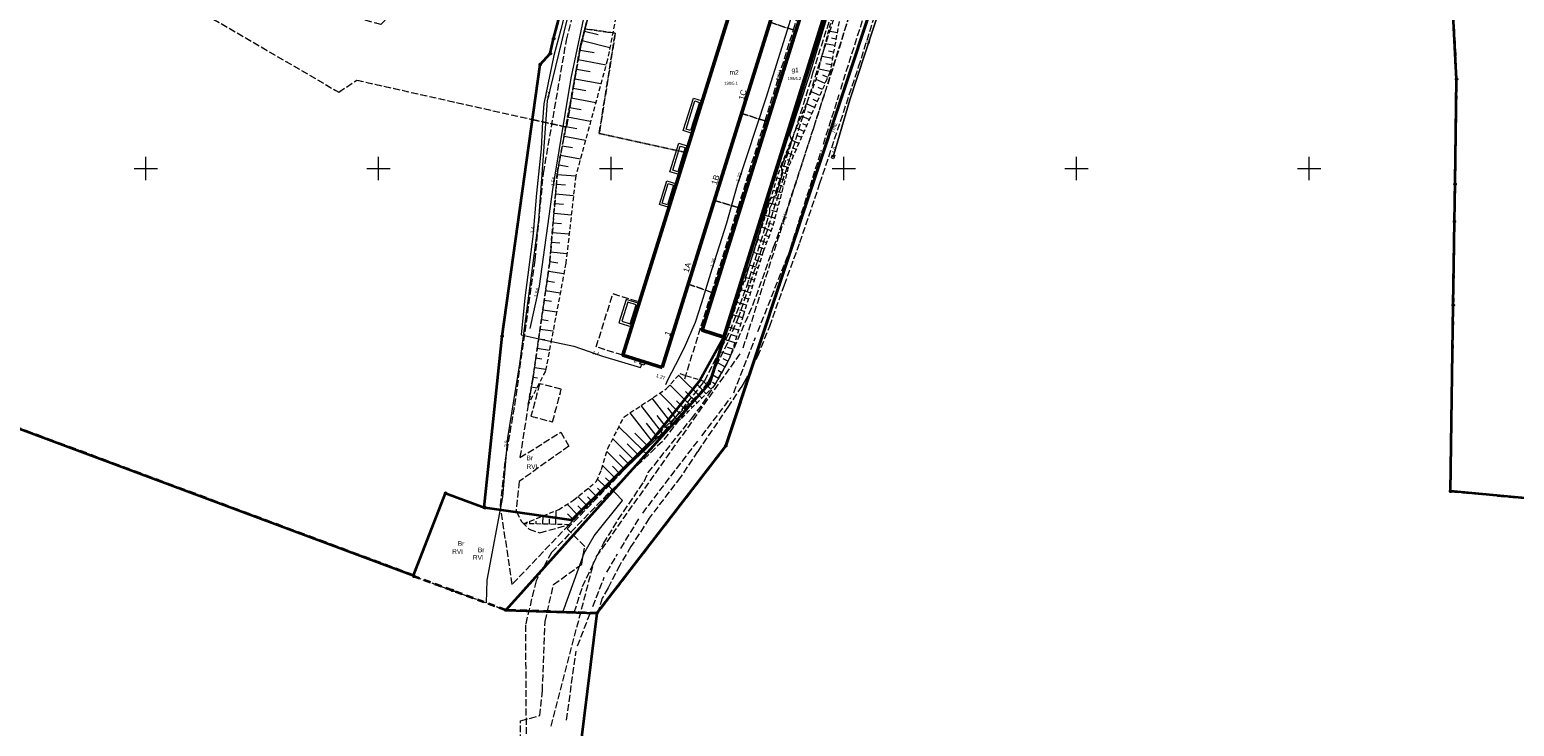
# Model space of a CAD drawing. Extents: x 5461355 to 5464904, y 5969481 to 5972975.
# Tile 5 of 40: x 5462275 to 5462594, y 5971880 to 5972030. Entities that reach past the tile are written whole.
import ezdxf
from ezdxf.enums import TextEntityAlignment as Align

# ---------------------------------------------------------------- set-up
doc = ezdxf.new("R2010")
doc.units = 0
for name, pattern in [('PRZER1-1', [1, 0.5, -0.5]), ('PRZER2-1', [1.5, 1, -0.5]), ('PRZER3-1', [2, 1.5, -0.5]), ('PRZER3-2', [2.5, 1.5, -1])]:
    doc.linetypes.add(name, pattern=pattern)
doc.layers.get('0').update_dxf_attribs({"linetype": 'CONTINUOUS'})
for name, color, linetype, lineweight in [('GEPADR_O', 7, 'CONTINUOUS', 18), ('GEPPGD', 7, 'CONTINUOUS', 18), ('GEPPGO', 7, 'CONTINUOUS', 18), ('GESBTO', 7, 'CONTINUOUS', 18), ('GESBZO', 7, 'CONTINUOUS', 50), ('GESBZO_O', 7, 'CONTINUOUS', 50), ('GESDZI', 7, 'CONTINUOUS', 18), ('GESJOB', 7, 'CONTINUOUS', 35), ('GSSKOA', 7, 'CONTINUOUS', 18), ('GSSKOA_O', 7, 'CONTINUOUS', 18), ('GSSZSN', 7, 'CONTINUOUS', 18), ('GUPIKP', 7, 'CONTINUOUS', 18), ('GUPPRZ_O', 7, 'CONTINUOUS', 18), ('KRZYZE_2000', 230, 'CONTINUOUS', 18)]:
    doc.layers.add(name, color=color, linetype=linetype, lineweight=lineweight)
for name, color, linetype, lineweight, true_color in [('GESKKL', 7, 'CONTINUOUS', 18, 0x24bc24), ('GESKKL_O', 7, 'CONTINUOUS', 18, 0x24bc24), ('GESUZY', 7, 'CONTINUOUS', 18, 0x008000), ('GESUZY_O', 7, 'CONTINUOUS', 18, 0x008000), ('GULEPR', 1, 'CONTINUOUS', 18, 0xff0000), ('GULEPR_O', 1, 'CONTINUOUS', 18, 0xff0000), ('GULGPR', 7, 'CONTINUOUS', 18, 0xbfbf00), ('GULKPR', 7, 'CONTINUOUS', 18, 0x803300), ('GULKPR_O', 7, 'CONTINUOUS', 18, 0x803300), ('GULTPR', 7, 'CONTINUOUS', 18, 0xff9100), ('GULTPR_O', 7, 'CONTINUOUS', 18, 0xff9100), ('GULWPR', 5, 'CONTINUOUS', 18, 0x0000ff), ('GUPESE', 1, 'CONTINUOUS', 18, 0xff0000), ('GUPESE_O', 1, 'CONTINUOUS', 18, 0xff0000)]:
    doc.layers.add(name, color=color, linetype=linetype, lineweight=lineweight, true_color=true_color)
doc.styles.add('Arial', font='arial.ttf')

# ---------------------------------------------------------------- blocks, each defined once
blk = doc.blocks.new('GEPPGD1_2')
blk.add_hatch(color=0).paths.add_polyline_path([(0, -0.045), (0.013906, -0.042798), (0.02645, -0.036406), (0.036406, -0.02645), (0.042798, -0.013906), (0.045, 0), (0.042798, 0.013906), (0.036406, 0.02645), (0.02645, 0.036406), (0.013906, 0.042798), (0, 0.045), (-0.013906, 0.042798), (-0.02645, 0.036406), (-0.036406, 0.02645), (-0.042798, 0.013906), (-0.045, 0), (-0.042798, -0.013906), (-0.036406, -0.02645), (-0.02645, -0.036406), (-0.013906, -0.042798)])
blk = doc.blocks.new('GUPESE1')
at = {"color": 0}
blk.add_lwpolyline([(-0.5, -0.25), (-0.5, 0.25), (0.5, 0.25), (0.5, -0.25)], close=True, dxfattribs=at)
blk = doc.blocks.new('GUPIKP1_3')
at = {"color": 0}
blk.add_lwpolyline([(0.375, -0.25), (-0.375, -0.25), (-0.375, 0.25), (0.375, 0.25)], close=True, dxfattribs=at)
blk = doc.blocks.new('GEPPGO1_1')
at = {"color": 0}
blk.add_lwpolyline([(0, 0.25), (0.077254, 0.237764), (0.146946, 0.202254), (0.202254, 0.146946), (0.237764, 0.077254), (0.25, 0), (0.237764, -0.077254), (0.202254, -0.146946), (0.146946, -0.202254), (0.077254, -0.237764), (0, -0.25), (-0.077254, -0.237764), (-0.146946, -0.202254), (-0.202254, -0.146946), (-0.237764, -0.077254), (-0.25, 0), (-0.237764, 0.077254), (-0.202254, 0.146946), (-0.146946, 0.202254), (-0.077254, 0.237764)], close=True, dxfattribs=at)
blk = doc.blocks.new('GEPPGD1_1')
at = {"color": 0}
blk.add_lwpolyline([(0, 0.25), (0.077254, 0.237764), (0.146946, 0.202254), (0.202254, 0.146946), (0.237764, 0.077254), (0.25, 0), (0.237764, -0.077254), (0.202254, -0.146946), (0.146946, -0.202254), (0.077254, -0.237764), (0, -0.25), (-0.077254, -0.237764), (-0.146946, -0.202254), (-0.202254, -0.146946), (-0.237764, -0.077254), (-0.25, 0), (-0.237764, 0.077254), (-0.202254, 0.146946), (-0.146946, 0.202254), (-0.077254, 0.237764)], close=True, dxfattribs=at)

msp = doc.modelspace()

# ---------------------------------------------------------------- linework, layer by layer
at = {"layer": 'GESBTO', "color": 252, "linetype": 'Continuous', "lineweight": 18}
for points in [[(5462417.42, 5972007.56), (5462415.5, 5972008.16), (5462417.68, 5972015.16), (5462419.61, 5972014.56)], [(5462417.09, 5972008.19), (5462416.13, 5972008.49), (5462418.01, 5972014.53), (5462418.98, 5972014.23)], [(5462414.66, 5971998.7), (5462412.62, 5971999.33), (5462414.53, 5972005.46), (5462416.56, 5972004.83)], [(5462414.33, 5971999.33), (5462413.25, 5971999.66), (5462414.86, 5972004.83), (5462415.93, 5972004.5)], [(5462412.45, 5971991.62), (5462410.37, 5971992.26), (5462411.97, 5971997.4), (5462414.05, 5971996.75)], [(5462412.12, 5971992.24), (5462411, 5971992.59), (5462412.3, 5971996.77), (5462413.42, 5971996.42)], [(5462406.02, 5971971.03), (5462403.26, 5971971.88), (5462401.66, 5971966.85), (5462404.44, 5971965.99)], [(5462405.39, 5971970.7), (5462403.59, 5971971.26), (5462402.29, 5971967.18), (5462404.11, 5971966.61)]]:
    msp.add_lwpolyline(points, close=True, dxfattribs=at)
at = {"layer": 'GESBZO', "color": 252, "linetype": 'Continuous', "lineweight": 50}
for points in [[(5462410.99, 5971957.23), (5462449.05, 5972079.02), (5462440.58, 5972081.66), (5462402.53, 5971959.88)], [(5462424.23, 5971963.78), (5462459.22, 5972075.69), (5462454.57, 5972077.19), (5462419.58, 5971965.28)]]:
    msp.add_lwpolyline(points, close=True, dxfattribs=at)
at = {"layer": 'GESDZI', "color": 84, "linetype": 'Continuous', "lineweight": 35, "elevation": 10.22}
for points in [[(5462552.44, 5972302.79), (5462514.49, 5972273.68), (5462499.09, 5972259.82), (5462484.81, 5972241.37), (5462479.23, 5972234.17), (5462464.73, 5972209.82), (5462457.45, 5972184.44), (5462453.87, 5972157.77), (5462457.87, 5972101.97), (5462458.58, 5972092.02), (5462459.45, 5972086.04), (5462459.72, 5972075.93), (5462424.23, 5971963.77), (5462421.07, 5971953.77), (5462377.38, 5971905.1), (5462396.95, 5971904.43), (5462424.66, 5971940.41), (5462468.85, 5972073.61), (5462464.9, 5972151.67), (5462472.7, 5972196.07), (5462523.12, 5972259.37), (5462564.43, 5972288.11), (5462603.85, 5972292.22)], [(5462880.58, 5971864.41), (5462868.07, 5971903.66), (5462716.09, 5971917.91), (5462701.65, 5971919.26), (5462699.25, 5971919.55), (5462696.65, 5971919.73), (5462678.14, 5971921.53), (5462658.22, 5971923.38), (5462639.31, 5971925.14), (5462580.4, 5971930.64), (5462580.99, 5971970.63), (5462581.26, 5971988.63), (5462581.38, 5971996.63), (5462581.71, 5972019.24), (5462579.02, 5972070.41), (5462569.44, 5972241.64), (5462569.03, 5972275.5), (5462523.12, 5972259.37), (5462472.7, 5972196.07), (5462464.9, 5972151.67), (5462468.85, 5972073.61), (5462424.66, 5971940.41), (5462396.95, 5971904.43), (5462373.23, 5971712.32)]]:
    msp.add_lwpolyline(points, dxfattribs=at)
for points in [[(5462376.59, 5971963.95), (5462384.76, 5972022.39), (5462386.94, 5972024.7), (5462387.65, 5972027.92), (5462406.22, 5972097.48), (5462396.55, 5972094.77), (5462385.8, 5972064.87), (5462381.18, 5972059), (5462364.69, 5972043.16), (5462340.61, 5972048.06), (5462308.18, 5972057.25), (5462213.96, 5972082.17), (5462213.12, 5972055.3), (5462223.9, 5971961.75), (5462260.21, 5971948.8), (5462357.51, 5971912.55), (5462364.45, 5971930.25), (5462372.73, 5971927.18)], [(5462408.64, 5971941.45), (5462391.49, 5971924.46), (5462372.95, 5971927.1), (5462372.73, 5971927.18), (5462376.59, 5971963.95), (5462384.76, 5972022.39), (5462386.94, 5972024.7), (5462387.65, 5972027.92), (5462406.22, 5972097.48), (5462459.45, 5972086.04), (5462459.72, 5972075.93), (5462424.23, 5971963.77), (5462419.1, 5971954.48)]]:
    msp.add_lwpolyline(points, close=True, dxfattribs=at)
at = {"layer": 'GESJOB', "color": 252, "linetype": 'PRZER3-2', "lineweight": 35}
msp.add_lwpolyline([(5462639.31, 5971925.14), (5462580.4, 5971930.64), (5462580.99, 5971970.63), (5462581.26, 5971988.63), (5462581.38, 5971996.63), (5462581.71, 5972019.24), (5462579.02, 5972070.41), (5462569.44, 5972241.64), (5462569.03, 5972275.5), (5462523.12, 5972259.37), (5462472.7, 5972196.07), (5462464.9, 5972151.67), (5462468.85, 5972073.61), (5462424.66, 5971940.41), (5462396.95, 5971904.43), (5462377.38, 5971905.1), (5462365.9, 5971909.32), (5462357.69, 5971912.33), (5462357.51, 5971912.55), (5462260.21, 5971948.8), (5462223.9, 5971961.75), (5462200.87, 5971970.54), (5461925.3, 5971896.94)], dxfattribs=at)
msp.add_lwpolyline([(5462639.31, 5971925.14), (5462580.4, 5971930.64), (5462580.99, 5971970.63), (5462581.26, 5971988.63), (5462581.38, 5971996.63), (5462581.71, 5972019.24), (5462579.02, 5972070.41), (5462569.44, 5972241.64), (5462569.03, 5972275.5), (5462523.12, 5972259.37), (5462472.7, 5972196.07), (5462464.9, 5972151.67), (5462468.85, 5972073.61), (5462424.66, 5971940.41), (5462396.95, 5971904.43), (5462377.38, 5971905.1), (5462365.9, 5971909.32), (5462357.69, 5971912.33), (5462357.51, 5971912.55), (5462260.21, 5971948.8), (5462223.9, 5971961.75), (5462200.87, 5971970.54), (5461925.3, 5971896.94)], dxfattribs=at)
at = {"layer": 'GESKKL', "color": 252, "linetype": 'PRZER3-1', "lineweight": 18}
msp.add_lwpolyline([(5462271.86, 5972114.32), (5462287.32, 5972108.34), (5462317.3, 5972098.89), (5462358.43, 5972084.87), (5462378.37, 5972078.41), (5462368.5, 5972050.38), (5462362.28, 5972043.65), (5462350.53, 5972030.95), (5462285.07, 5972049.3), (5462341.47, 5972016.42), (5462345.34, 5972019.01), (5462383.1, 5972010.54), (5462384.76, 5972022.39), (5462386.94, 5972024.7), (5462387.65, 5972027.92), (5462406.22, 5972097.48), (5462396.55, 5972094.77), (5462384.29, 5972091.36), (5462215.94, 5972145.66)], dxfattribs=at)
for points in [[(5462383.1, 5972010.54), (5462390.41, 5972008.91), (5462393.4, 5972026.37), (5462394.36, 5972030.01), (5462406.1, 5972074.48), (5462411.29, 5972096.39), (5462406.22, 5972097.48), (5462387.65, 5972027.92), (5462386.94, 5972024.7), (5462384.76, 5972022.39)], [(5462416.13, 5972003.44), (5462440.58, 5972081.66), (5462449.05, 5972079.02), (5462454.57, 5972077.19), (5462459.22, 5972075.69), (5462459.61, 5972075.57), (5462459.72, 5972075.93), (5462459.45, 5972086.04), (5462411.29, 5972096.39), (5462406.1, 5972074.48), (5462394.36, 5972030.01), (5462400.9, 5972029.09), (5462397.45, 5972007.54)], [(5462421.07, 5971953.77), (5462459.61, 5972075.57), (5462459.22, 5972075.69), (5462454.57, 5972077.19), (5462449.05, 5972079.02), (5462440.58, 5972081.66), (5462416.13, 5972003.44), (5462397.45, 5972007.54), (5462400.9, 5972029.09), (5462394.36, 5972030.01), (5462393.4, 5972026.37), (5462390.41, 5972008.91), (5462383.1, 5972010.54), (5462376.59, 5971963.95), (5462372.73, 5971927.18), (5462364.45, 5971930.25), (5462357.51, 5971912.55), (5462357.69, 5971912.33), (5462365.9, 5971909.32), (5462377.38, 5971905.1)], [(5462402.53, 5971959.88), (5462396.81, 5971961.67), (5462400.39, 5971973.12), (5462406.11, 5971971.33)], [(5462408.64, 5971941.45), (5462419.1, 5971954.48), (5462424.23, 5971963.77), (5462421.07, 5971953.77)], [(5462384.64, 5971953.77), (5462382.79, 5971946.78), (5462387.43, 5971945.55), (5462389.29, 5971952.56)]]:
    msp.add_lwpolyline(points, close=True, dxfattribs=at)
at = {"layer": 'GESUZY', "color": 252, "linetype": 'PRZER1-1', "lineweight": 18}
for points in [[(5462552.44, 5972302.79), (5462514.49, 5972273.68), (5462499.09, 5972259.82), (5462484.81, 5972241.37), (5462479.23, 5972234.17), (5462464.73, 5972209.82), (5462457.45, 5972184.44), (5462453.87, 5972157.77), (5462457.87, 5972101.97), (5462458.58, 5972092.02), (5462459.45, 5972086.04), (5462459.72, 5972075.93), (5462459.61, 5972075.57), (5462421.07, 5971953.77), (5462377.38, 5971905.1), (5462396.95, 5971904.43), (5462424.66, 5971940.41), (5462468.85, 5972073.61), (5462464.9, 5972151.67), (5462472.7, 5972196.07), (5462523.12, 5972259.37), (5462564.43, 5972288.11), (5462603.85, 5972292.22)], [(5462639.31, 5971925.14), (5462580.4, 5971930.64), (5462580.99, 5971970.63), (5462581.26, 5971988.63), (5462581.38, 5971996.63), (5462581.66, 5972015.66), (5462581.71, 5972019.24), (5462579.02, 5972070.41), (5462575.8, 5972127.97), (5462573.87, 5972162.41), (5462571.2, 5972210.24), (5462570.07, 5972230.35), (5462569.44, 5972241.64), (5462569.03, 5972275.5), (5462523.12, 5972259.37), (5462472.7, 5972196.07), (5462464.9, 5972151.67), (5462468.85, 5972073.61), (5462424.66, 5971940.41), (5462396.95, 5971904.43), (5462373.23, 5971712.32)], [(5462271.86, 5972114.32), (5462287.32, 5972108.34), (5462317.3, 5972098.89), (5462358.43, 5972084.87), (5462378.37, 5972078.41), (5462368.5, 5972050.38), (5462362.28, 5972043.65), (5462350.53, 5972030.95), (5462285.07, 5972049.3), (5462341.47, 5972016.42), (5462345.34, 5972019.01), (5462383.1, 5972010.54), (5462384.76, 5972022.39), (5462386.94, 5972024.7), (5462387.65, 5972027.92), (5462406.22, 5972097.48), (5462396.55, 5972094.77), (5462384.29, 5972091.36), (5462215.94, 5972145.66)]]:
    msp.add_lwpolyline(points, dxfattribs=at)
for points in [[(5462383.1, 5972010.54), (5462390.41, 5972008.91), (5462393.4, 5972026.37), (5462394.36, 5972030.01), (5462406.1, 5972074.48), (5462411.29, 5972096.39), (5462406.22, 5972097.48), (5462387.65, 5972027.92), (5462386.94, 5972024.7), (5462384.76, 5972022.39)], [(5462416.13, 5972003.44), (5462440.58, 5972081.66), (5462449.05, 5972079.02), (5462454.57, 5972077.19), (5462459.22, 5972075.69), (5462459.61, 5972075.57), (5462459.72, 5972075.93), (5462459.45, 5972086.04), (5462411.29, 5972096.39), (5462406.1, 5972074.48), (5462394.36, 5972030.01), (5462400.9, 5972029.09), (5462397.45, 5972007.54)], [(5462421.07, 5971953.77), (5462459.61, 5972075.57), (5462459.22, 5972075.69), (5462454.57, 5972077.19), (5462449.05, 5972079.02), (5462440.58, 5972081.66), (5462416.13, 5972003.44), (5462397.45, 5972007.54), (5462400.9, 5972029.09), (5462394.36, 5972030.01), (5462393.4, 5972026.37), (5462390.41, 5972008.91), (5462383.1, 5972010.54), (5462376.59, 5971963.95), (5462372.73, 5971927.18), (5462364.45, 5971930.25), (5462357.51, 5971912.55), (5462357.69, 5971912.33), (5462365.9, 5971909.32), (5462377.38, 5971905.1)], [(5462402.53, 5971959.88), (5462396.81, 5971961.67), (5462400.39, 5971973.12), (5462406.11, 5971971.33)], [(5462408.64, 5971941.45), (5462419.1, 5971954.48), (5462424.23, 5971963.77), (5462421.07, 5971953.77)], [(5462384.64, 5971953.77), (5462382.79, 5971946.78), (5462387.43, 5971945.55), (5462389.29, 5971952.56)]]:
    msp.add_lwpolyline(points, close=True, dxfattribs=at)
at = {"layer": 'GSSKOA', "color": 252, "linetype": 'PRZER3-1', "lineweight": 18}
for points in [[(5462466.02, 5972065.12), (5462430.22, 5971957.16), (5462428.59, 5971954.07), (5462428.09, 5971953.25), (5462425.09, 5971948.73), (5462418.6, 5971939.19), (5462414.9, 5971933.69), (5462408.18, 5971924.83), (5462404.28, 5971918.75), (5462401.85, 5971914.75), (5462399.36, 5971909.86), (5462398.1, 5971907.69), (5462397.25, 5971904.82), (5462396.95, 5971904.43), (5462392.07, 5971904.6)], [(5462399.23, 5972049.28), (5462393.52, 5972026.42), (5462388.47, 5971999.27), (5462386.83, 5971980.08), (5462383.17, 5971954.76), (5462382.2, 5971949.31), (5462380.41, 5971937.88), (5462389.19, 5971943.33), (5462390.94, 5971940.36), (5462380.28, 5971932.78), (5462379.57, 5971926.44), (5462380.72, 5971924.12), (5462382.37, 5971922.5), (5462384.7, 5971921.72), (5462390.96, 5971923.46), (5462378.75, 5971910.64), (5462376.22, 5971927.58), (5462377.3, 5971937.32), (5462379.31, 5971949.1), (5462383.67, 5971980.34), (5462385.49, 5971999.05), (5462390.42, 5972027.61), (5462396.2, 5972050.16)], [(5462392.07, 5971904.6), (5462393.88, 5971910.16), (5462396.2, 5971915.14), (5462398.39, 5971919.4), (5462401.55, 5971924.59), (5462407.14, 5971932.78), (5462407.98, 5971934.66), (5462417.28, 5971946.25), (5462419.75, 5971949.49), (5462422.2, 5971953.35), (5462424.88, 5971958.12), (5462425.62, 5971959.58), (5462430.48, 5971970.66), (5462434.94, 5971983.08), (5462437.56, 5971990.44), (5462443.55, 5972008.73), (5462449.09, 5972025.91), (5462453.77, 5972041.3)]]:
    msp.add_lwpolyline(points, dxfattribs=at)
msp.add_lwpolyline([(5462430.22, 5971957.16), (5462431.53, 5971959.66), (5462434.09, 5971966.14), (5462437.24, 5971974.98), (5462440.59, 5971984.12), (5462444.89, 5971996.86), (5462453.19, 5972021.86), (5462460.11, 5972043.67), (5462462.05, 5972050.13), (5462464.43, 5972058.33), (5462466.02, 5972065.12)], close=True, dxfattribs=at)
at = {"layer": 'GSSZSN', "color": 252, "linetype": 'PRZER2-1', "lineweight": 18}
msp.add_lwpolyline([(5462382.2, 5971949.31), (5462383.17, 5971954.76), (5462386.83, 5971980.08), (5462388.47, 5971999.27), (5462393.52, 5972026.42), (5462399.23, 5972049.28), (5462406.28, 5972070.81), (5462407.68, 5972079.45), (5462410.22, 5972083.03), (5462411.6, 5972073.3), (5462404.26, 5972048.67), (5462399.21, 5972023.42), (5462392.41, 5971998.44), (5462390.28, 5971979.68), (5462385.9, 5971956.46)], close=True, dxfattribs=at)
msp.add_lwpolyline([(5462450.07, 5972037.5), (5462447.04, 5972020.71), (5462438.09, 5972000.27), (5462434.65, 5971987.24), (5462432.69, 5971982.2), (5462428.39, 5971968.38), (5462425.62, 5971959.58), (5462424.88, 5971958.12), (5462422.2, 5971953.35), (5462414.94, 5971946.13), (5462408.68, 5971941.27), (5462402.33, 5971934.85), (5462390.96, 5971923.46), (5462381.2, 5971923.68), (5462388.74, 5971926.71), (5462391.92, 5971928.71), (5462396.89, 5971932.79), (5462397.94, 5971935.36), (5462399.3, 5971939.87), (5462402.81, 5971946.67), (5462411.87, 5971952.65), (5462414.81, 5971955.94), (5462421.13, 5971953.91), (5462423.48, 5971960.7), (5462426.43, 5971969.25), (5462431.46, 5971984.47), (5462436.52, 5972000.65), (5462443.94, 5972018.69), (5462448.83, 5972037.61)], dxfattribs=at)
at = {"layer": 'GSSZSN', "color": 252, "linetype": 'Continuous', "lineweight": 18}
for points in [[(5462394.3, 5972029.55), (5462397.22, 5972028.82)], [(5462448.57, 5972029.21), (5462446.74, 5972029.54)], [(5462393.8, 5972027.53), (5462399.73, 5972026.04)], [(5462448.07, 5972026.44), (5462446.04, 5972026.81)], [(5462448.32, 5972027.82), (5462447.36, 5972028)], [(5462392.96, 5972023.43), (5462398.91, 5972022.32)], [(5462393.35, 5972025.48), (5462396.37, 5972024.92)], [(5462447.57, 5972023.67), (5462445.33, 5972024.07)], [(5462447.82, 5972025.05), (5462446.75, 5972025.24)], [(5462392.58, 5972021.37), (5462395.47, 5972020.83)], [(5462447.07, 5972020.89), (5462444.62, 5972021.34)], [(5462446.55, 5972019.59), (5462445.48, 5972020.06)], [(5462447.32, 5972022.28), (5462446.15, 5972022.49)], [(5462391.82, 5972017.26), (5462394.54, 5972016.75)], [(5462392.2, 5972019.32), (5462397.81, 5972018.27)], [(5462444.86, 5972015.72), (5462443.04, 5972016.51)], [(5462445.99, 5972018.3), (5462444.06, 5972019.15)], [(5462445.42, 5972017.01), (5462444.5, 5972017.41)], [(5462391.05, 5972013.15), (5462393.6, 5972012.67)], [(5462391.43, 5972015.2), (5462396.71, 5972014.22)], [(5462443.73, 5972013.14), (5462441.97, 5972013.91)], [(5462444.29, 5972014.43), (5462443.4, 5972014.82)], [(5462390.67, 5972011.09), (5462395.6, 5972010.17)], [(5462442.6, 5972010.56), (5462440.9, 5972011.3)], [(5462443.16, 5972011.85), (5462442.3, 5972012.23)], [(5462389.9, 5972006.98), (5462394.5, 5972006.12)], [(5462390.29, 5972009.04), (5462392.67, 5972008.59)], [(5462441.47, 5972007.98), (5462439.83, 5972008.7)], [(5462440.9, 5972006.69), (5462440.1, 5972007.04)], [(5462442.03, 5972009.27), (5462441.2, 5972009.64)], [(5462389.52, 5972004.92), (5462391.74, 5972004.51)], [(5462440.34, 5972005.4), (5462438.76, 5972006.09)], [(5462439.77, 5972004.11), (5462439, 5972004.45)], [(5462388.76, 5972000.81), (5462390.8, 5972000.43)], [(5462389.14, 5972002.87), (5462393.4, 5972002.07)], [(5462438.08, 5972000.24), (5462436.52, 5972000.65)], [(5462439.21, 5972002.82), (5462437.69, 5972003.49)], [(5462438.64, 5972001.53), (5462437.9, 5972001.86)], [(5462388.43, 5971998.75), (5462392.41, 5971998.41)], [(5462437.36, 5971997.52), (5462435.68, 5971997.96)], [(5462437.72, 5971998.88), (5462436.91, 5971999.09)], [(5462388.07, 5971994.58), (5462391.93, 5971994.25)], [(5462388.25, 5971996.66), (5462390.21, 5971996.5)], [(5462436.64, 5971994.79), (5462434.84, 5971995.27)], [(5462437, 5971996.15), (5462436.13, 5971996.38)], [(5462387.89, 5971992.5), (5462389.79, 5971992.33)], [(5462435.93, 5971992.07), (5462434, 5971992.58)], [(5462435.57, 5971990.71), (5462434.57, 5971990.97)], [(5462436.28, 5971993.43), (5462435.35, 5971993.68)], [(5462387.54, 5971988.33), (5462389.38, 5971988.17)], [(5462387.71, 5971990.41), (5462391.46, 5971990.09)], [(5462435.21, 5971989.35), (5462433.15, 5971989.89)], [(5462434.85, 5971987.98), (5462433.79, 5971988.26)], [(5462387.36, 5971986.25), (5462390.99, 5971985.94)], [(5462433.4, 5971984.02), (5462431.54, 5971984.74)], [(5462434.42, 5971986.65), (5462432.39, 5971987.44)], [(5462433.91, 5971985.33), (5462432.94, 5971985.71)], [(5462387, 5971982.08), (5462390.52, 5971981.78)], [(5462387.18, 5971984.16), (5462388.97, 5971984.01)], [(5462432.43, 5971981.38), (5462430.62, 5971981.94)], [(5462432.89, 5971982.71), (5462432, 5971983.05)], [(5462386.82, 5971980), (5462388.53, 5971979.75)], [(5462431.6, 5971978.69), (5462429.74, 5971979.26)], [(5462432.02, 5971980.03), (5462431.1, 5971980.32)], [(5462386.22, 5971975.86), (5462387.84, 5971975.62)], [(5462386.52, 5971977.93), (5462389.86, 5971977.44)], [(5462430.76, 5971976), (5462428.86, 5971976.59)], [(5462430.34, 5971974.65), (5462429.38, 5971974.95)], [(5462431.18, 5971977.34), (5462430.24, 5971977.63)], [(5462385.62, 5971971.72), (5462387.16, 5971971.49)], [(5462385.92, 5971973.79), (5462389.08, 5971973.33)], [(5462429.92, 5971973.31), (5462427.97, 5971973.91)], [(5462429.5, 5971971.96), (5462428.52, 5971972.27)], [(5462385.32, 5971969.65), (5462388.31, 5971969.21)], [(5462428.25, 5971967.93), (5462426.2, 5971968.57)], [(5462429.09, 5971970.62), (5462427.09, 5971971.24)], [(5462428.67, 5971969.27), (5462427.66, 5971969.59)], [(5462384.72, 5971965.51), (5462387.53, 5971965.1)], [(5462385.02, 5971967.58), (5462386.47, 5971967.37)], [(5462427.4, 5971965.24), (5462425.28, 5971965.91)], [(5462427.83, 5971966.59), (5462426.78, 5971966.91)], [(5462384.42, 5971963.44), (5462385.78, 5971963.24)], [(5462426.56, 5971962.56), (5462424.36, 5971963.25)], [(5462426.98, 5971963.9), (5462425.9, 5971964.24)], [(5462383.83, 5971959.3), (5462385.1, 5971959.11)], [(5462384.12, 5971961.37), (5462386.75, 5971960.99)], [(5462425.71, 5971959.87), (5462423.44, 5971960.58)], [(5462425.12, 5971958.59), (5462424.11, 5971959.11)], [(5462426.13, 5971961.21), (5462425.02, 5971961.56)], [(5462383.53, 5971957.23), (5462385.98, 5971956.87)], [(5462424.45, 5971957.36), (5462422.67, 5971958.36)], [(5462423.76, 5971956.13), (5462422.98, 5971956.57)], [(5462382.87, 5971953.1), (5462384.05, 5971952.89)], [(5462383.23, 5971955.16), (5462384.16, 5971955.02)], [(5462417.47, 5971948.65), (5462412.64, 5971953.51)], [(5462419.47, 5971950.63), (5462414.52, 5971955.61)], [(5462420.47, 5971951.62), (5462418.64, 5971953.46)], [(5462421.46, 5971952.62), (5462419.73, 5971954.36)], [(5462423.07, 5971954.9), (5462421.73, 5971955.65)], [(5462422.38, 5971953.67), (5462421.82, 5971953.99)], [(5462382.51, 5971951.04), (5462382.78, 5971950.99)], [(5462413.31, 5971944.86), (5462408.82, 5971950.64)], [(5462415.47, 5971946.66), (5462410.45, 5971951.71)], [(5462416.47, 5971947.65), (5462414.06, 5971950.08)], [(5462418.47, 5971949.64), (5462416.02, 5971952.1)], [(5462408.86, 5971941.41), (5462404.11, 5971947.53)], [(5462411.08, 5971943.14), (5462406.47, 5971949.08)], [(5462412.2, 5971944), (5462409.92, 5971946.93)], [(5462414.42, 5971945.73), (5462412.21, 5971948.57)], [(5462406.86, 5971939.43), (5462401.7, 5971944.53)], [(5462407.85, 5971940.43), (5462405.11, 5971943.13)], [(5462409.97, 5971942.27), (5462407.63, 5971945.29)], [(5462404.88, 5971937.43), (5462400.35, 5971941.9)], [(5462405.87, 5971938.43), (5462403.45, 5971940.82)], [(5462402.9, 5971935.42), (5462399.09, 5971939.19)], [(5462403.89, 5971936.42), (5462401.78, 5971938.51)], [(5462400.91, 5971933.43), (5462398.18, 5971936.15)], [(5462399.92, 5971932.43), (5462398.79, 5971933.56)], [(5462401.9, 5971934.42), (5462400.27, 5971936.05)], [(5462396.93, 5971929.44), (5462395.07, 5971931.3)], [(5462397.93, 5971930.44), (5462397.05, 5971931.32)], [(5462398.92, 5971931.43), (5462397.08, 5971933.27)], [(5462392.95, 5971925.45), (5462390.55, 5971927.85)], [(5462393.95, 5971926.45), (5462392.86, 5971927.53)], [(5462394.94, 5971927.45), (5462392.88, 5971929.5)], [(5462395.94, 5971928.44), (5462394.96, 5971929.42)], [(5462382.51, 5971923.65), (5462382.53, 5971924.21)], [(5462383.92, 5971923.62), (5462383.93, 5971924.2)], [(5462385.33, 5971923.59), (5462385.37, 5971925.36)], [(5462386.74, 5971923.56), (5462386.76, 5971924.74)], [(5462388.15, 5971923.52), (5462388.21, 5971926.5)], [(5462391.96, 5971924.46), (5462390.64, 5971925.77)]]:
    msp.add_lwpolyline(points, dxfattribs=at)
at = {"layer": 'GULEPR', "color": 1, "linetype": 'Continuous', "lineweight": 18, "true_color": 0xff0000, "elevation": 10.14}
for points in [[(5462413.92, 5972094.65), (5462411.31, 5972095.3), (5462407.13, 5972095.87), (5462406.48, 5972094.18), (5462404.95, 5972088.59), (5462401.74, 5972076), (5462397.87, 5972061.7), (5462395.27, 5972052.71), (5462391.47, 5972039.04), (5462389.22, 5972029.91), (5462387.67, 5972024.28), (5462385.55, 5972013.95), (5462385.28, 5972010.09), (5462384.99, 5972004.26), (5462383.99, 5971994.74), (5462383.18, 5971985.42), (5462381.47, 5971972.22), (5462380.68, 5971964.26), (5462384.58, 5971963.43), (5462392.02, 5971961.8), (5462398.19, 5971959.67), (5462406.34, 5971957.26), (5462406.7, 5971958.13)], [(5462413.92, 5972094.65), (5462411.31, 5972095.3), (5462407.13, 5972095.87), (5462406.48, 5972094.18), (5462404.95, 5972088.59), (5462401.74, 5972076), (5462397.87, 5972061.7), (5462395.27, 5972052.71), (5462391.47, 5972039.04), (5462389.22, 5972029.91), (5462387.67, 5972024.28), (5462385.55, 5972013.95), (5462385.28, 5972010.09), (5462384.99, 5972004.26), (5462383.99, 5971994.74), (5462383.18, 5971985.42), (5462381.47, 5971972.22), (5462380.68, 5971964.26), (5462384.58, 5971963.43), (5462392.02, 5971961.8), (5462398.19, 5971959.67), (5462406.34, 5971957.26), (5462406.7, 5971958.13)], [(5462389.65, 5971904.68), (5462394.24, 5971917.35), (5462396.35, 5971921.06), (5462402.44, 5971928.67), (5462399.31, 5971931.97), (5462412.02, 5971944.03), (5462415.19, 5971946.98), (5462421.46, 5971954.05), (5462428.28, 5971975.54), (5462428.88, 5971975.94), (5462429.11, 5971977.06), (5462434.14, 5971993.53), (5462435.45, 5971994.24), (5462436.85, 5971998.87), (5462436.62, 5972000.38), (5462438.81, 5972006.06), (5462438.38, 5972007.27), (5462442.61, 5972020.05), (5462447.58, 5972036.4)], [(5462389.65, 5971904.68), (5462394.24, 5971917.35), (5462396.35, 5971921.06), (5462402.44, 5971928.67), (5462399.31, 5971931.97), (5462412.02, 5971944.03), (5462415.19, 5971946.98), (5462421.46, 5971954.05), (5462428.28, 5971975.54), (5462428.88, 5971975.94), (5462429.11, 5971977.06), (5462434.14, 5971993.53), (5462435.45, 5971994.24), (5462436.85, 5971998.87), (5462436.62, 5972000.38), (5462438.81, 5972006.06), (5462438.38, 5972007.27), (5462442.61, 5972020.05), (5462447.58, 5972036.4)]]:
    msp.add_lwpolyline(points, dxfattribs=at)
at = {"layer": 'GULEPR', "color": 1, "linetype": 'PRZER3-1', "lineweight": 18, "true_color": 0xff0000, "elevation": 10.14}
msp.add_lwpolyline([(5462380.56, 5971868.84), (5462380.56, 5971881.32), (5462384.67, 5971882.42), (5462385.23, 5971887.75), (5462385.83, 5971902.69), (5462387.65, 5971910.61), (5462393.72, 5971914.97), (5462394.33, 5971918.8), (5462390.54, 5971922.59), (5462406.73, 5971939.27), (5462407.73, 5971938.76), (5462420.13, 5971954.38), (5462424.67, 5971963.37), (5462425.58, 5971965.1), (5462429.15, 5971974.64), (5462434.14, 5971990.62), (5462434.14, 5971991.47), (5462434.73, 5971992.76), (5462443.1, 5972019.36), (5462443.37, 5972020.6), (5462452.3, 5972048.64)], dxfattribs=at)
msp.add_lwpolyline([(5462380.56, 5971868.84), (5462380.56, 5971881.32), (5462384.67, 5971882.42), (5462385.23, 5971887.75), (5462385.83, 5971902.69), (5462387.65, 5971910.61), (5462393.72, 5971914.97), (5462394.33, 5971918.8), (5462390.54, 5971922.59), (5462406.73, 5971939.27), (5462407.73, 5971938.76), (5462420.13, 5971954.38), (5462424.67, 5971963.37), (5462425.58, 5971965.1), (5462429.15, 5971974.64), (5462434.14, 5971990.62), (5462434.14, 5971991.47), (5462434.73, 5971992.76), (5462443.1, 5972019.36), (5462443.37, 5972020.6), (5462452.3, 5972048.64)], dxfattribs=at)
at = {"layer": 'GULGPR', "color": 52, "linetype": 'Continuous', "lineweight": 18, "true_color": 0xbfbf00, "elevation": 10.14}
msp.add_lwpolyline([(5462438.94, 5972033.18), (5462433.25, 5972015.13), (5462427.11, 5971996.44), (5462424.8, 5971988.25), (5462421.67, 5971978.41), (5462419.4, 5971971.15), (5462418.07, 5971966.93), (5462415.74, 5971961.5), (5462413.86, 5971957.81), (5462412.1, 5971954.54), (5462411.66, 5971953.52)], dxfattribs=at)
at = {"layer": 'GULKPR', "linetype": 'PRZER3-1', "lineweight": 18}
for points in [[(5462446.55, 5972018.2), (5462463.36, 5972071.18)], [(5462449.35, 5972017.06), (5462454.89, 5972034.56)], [(5462428.39, 5971961.45), (5462446.19, 5972017.06)], [(5462445.65, 5972005.27), (5462449.01, 5972015.91)], [(5462438.54, 5971982.8), (5462445.24, 5972003.99)], [(5462431.54, 5971964.97), (5462438.14, 5971981.67)], [(5462426.35, 5971951.82), (5462431.05, 5971963.72)], [(5462396.83, 5971916.54), (5462427.86, 5971960.39)], [(5462419.5, 5971942.58), (5462425.76, 5971950.78)], [(5462406.8, 5971925.95), (5462418.69, 5971941.52)], [(5462402.1, 5971918.32), (5462406.1, 5971924.98)], [(5462387.12, 5971880.15), (5462396.31, 5971915.48)], [(5462399.07, 5971913.27), (5462401.41, 5971917.17)], [(5462396.09, 5971905.89), (5462398.55, 5971912.2)], [(5462392.78, 5971897.42), (5462395.6, 5971904.64)], [(5462390.42, 5971881.44), (5462392.48, 5971896.27)]]:
    msp.add_lwpolyline(points, dxfattribs=at)
at = {"layer": 'GULTPR', "color": 30, "linetype": 'Continuous', "lineweight": 18, "true_color": 0xff9100, "elevation": 10.14}
for points in [[(5462462.2, 5972234.51), (5462450.43, 5972234.16), (5462449.09, 5972232.78), (5462447.92, 5972231.2), (5462438.02, 5972208.88), (5462435.18, 5972201.76), (5462428.5, 5972183.96), (5462419.53, 5972163.61), (5462414.19, 5972142.48), (5462412.71, 5972124.99), (5462411.09, 5972116.67), (5462407.3, 5972094.83), (5462402.79, 5972077.02), (5462401.1, 5972070.23), (5462392.26, 5972039.44), (5462386.28, 5972014.53), (5462384.4, 5971988.92), (5462380.34, 5971958.02), (5462377.76, 5971942.12), (5462376.7, 5971929.46), (5462373.29, 5971911.54), (5462373.19, 5971906.64)], [(5462462.2, 5972234.51), (5462450.43, 5972234.16), (5462449.09, 5972232.78), (5462447.92, 5972231.2), (5462438.02, 5972208.88), (5462435.18, 5972201.76), (5462428.5, 5972183.96), (5462419.53, 5972163.61), (5462414.19, 5972142.48), (5462412.71, 5972124.99), (5462411.09, 5972116.67), (5462407.3, 5972094.83), (5462402.79, 5972077.02), (5462401.1, 5972070.23), (5462392.26, 5972039.44), (5462386.28, 5972014.53), (5462384.4, 5971988.92), (5462380.34, 5971958.02), (5462377.76, 5971942.12), (5462376.7, 5971929.46), (5462373.29, 5971911.54), (5462373.19, 5971906.64)], [(5462470.08, 5972075.57), (5462468.15, 5972071.52), (5462464.88, 5972057.12), (5462459.51, 5972039.7), (5462451.34, 5972014.74), (5462447.84, 5972003.03), (5462447.7, 5972002.55)], [(5462470.08, 5972075.57), (5462468.15, 5972071.52), (5462464.88, 5972057.12), (5462459.51, 5972039.7), (5462451.34, 5972014.74), (5462447.84, 5972003.03), (5462447.7, 5972002.55)], [(5462447.7, 5972002.55), (5462451.34, 5972014.74), (5462459.51, 5972039.7), (5462464.88, 5972057.12), (5462467.24, 5972068.75)], [(5462447.7, 5972002.55), (5462451.34, 5972014.74), (5462459.51, 5972039.7), (5462464.88, 5972057.12), (5462467.24, 5972068.75)]]:
    msp.add_lwpolyline(points, dxfattribs=at)
at = {"layer": 'GULTPR', "color": 30, "linetype": 'PRZER3-1', "lineweight": 18, "true_color": 0xff9100, "elevation": 10.14}
msp.add_lwpolyline([(5462415.82, 5971954.78), (5462421.63, 5971973.4), (5462416.6, 5971975.18), (5462421.63, 5971973.4), (5462427.31, 5971991.67), (5462422.21, 5971993.13), (5462427.31, 5971991.67), (5462433.09, 5972010.23), (5462428.06, 5972011.86), (5462433.09, 5972010.23), (5462439.19, 5972029.81), (5462434.18, 5972031.44), (5462439.19, 5972029.81), (5462444.78, 5972047.75), (5462439.76, 5972049.28), (5462444.78, 5972047.75), (5462450.7, 5972066.77), (5462445.69, 5972068.26)], dxfattribs=at)
msp.add_lwpolyline([(5462415.82, 5971954.78), (5462421.63, 5971973.4), (5462416.6, 5971975.18), (5462421.63, 5971973.4), (5462427.31, 5971991.67), (5462422.21, 5971993.13), (5462427.31, 5971991.67), (5462433.09, 5972010.23), (5462428.06, 5972011.86), (5462433.09, 5972010.23), (5462439.19, 5972029.81), (5462434.18, 5972031.44), (5462439.19, 5972029.81), (5462444.78, 5972047.75), (5462439.76, 5972049.28), (5462444.78, 5972047.75), (5462450.7, 5972066.77), (5462445.69, 5972068.26)], dxfattribs=at)
at = {"layer": 'GULWPR', "color": 5, "linetype": 'Continuous', "lineweight": 18, "true_color": 0x0000ff, "elevation": 10.14}
msp.add_lwpolyline([(5462438.29, 5972194.17), (5462425.14, 5972161.82), (5462420.54, 5972151.19), (5462417.04, 5972133.58), (5462412.95, 5972111.86), (5462411.49, 5972103.1), (5462410.78, 5972100.19), (5462408.03, 5972084.21), (5462404.39, 5972071.3), (5462398.85, 5972051.44), (5462394.88, 5972036.02), (5462391.35, 5972019.42), (5462387.51, 5971996), (5462384.51, 5971974.71), (5462382.51, 5971965.6)], dxfattribs=at)
at = {"layer": 'GULWPR', "color": 5, "linetype": 'PRZER3-1', "lineweight": 18, "true_color": 0x0000ff, "elevation": 10.14}
msp.add_lwpolyline([(5462456.47, 5972059.05), (5462444.83, 5972022.89), (5462438.35, 5972002.16), (5462431.59, 5971980.5), (5462427.41, 5971968.11), (5462425.02, 5971962.56), (5462420.77, 5971954.05), (5462411.02, 5971941.35), (5462399.32, 5971930.13), (5462387.2, 5971917.49), (5462383.87, 5971911.39), (5462381.59, 5971901.93), (5462381.74, 5971878.48)], dxfattribs=at)
at = {"layer": 'KRZYZE_2000', "color": 252, "lineweight": 18, "flags": 128}
for points in [[(5462300, 5971997.5), (5462300, 5972002.5)], [(5462350, 5971997.5), (5462350, 5972002.5)], [(5462400, 5971997.5), (5462400, 5972002.5)], [(5462450, 5971997.5), (5462450, 5972002.5)], [(5462500, 5971997.5), (5462500, 5972002.5)], [(5462550, 5971997.5), (5462550, 5972002.5)], [(5462297.5, 5972000), (5462302.5, 5972000)], [(5462347.5, 5972000), (5462352.5, 5972000)], [(5462397.5, 5972000), (5462402.5, 5972000)], [(5462447.5, 5972000), (5462452.5, 5972000)], [(5462497.5, 5972000), (5462502.5, 5972000)], [(5462547.5, 5972000), (5462552.5, 5972000)]]:
    msp.add_lwpolyline(points, dxfattribs=at)

# ---------------------------------------------------------------- block references
at = {"layer": 'GEPPGD', "color": 252, "linetype": 'Continuous', "lineweight": 18}
for name, p in [('GEPPGD1_1', (5462387.65, 5972027.92, 10.24)), ('GEPPGD1_1', (5462386.94, 5972024.7, 10.24)), ('GEPPGD1_1', (5462384.76, 5972022.39, 10.24)), ('GEPPGD1_1', (5462376.59, 5971963.95, 10.24)), ('GEPPGD1_2', (5462424.23, 5971963.77, 10.24)), ('GEPPGD1_2', (5462419.1, 5971954.48, 10.24)), ('GEPPGD1_1', (5462421.07, 5971953.77, 10.24)), ('GEPPGD1_2', (5462408.64, 5971941.45, 10.24)), ('GEPPGD1_1', (5462364.45, 5971930.25, 10.24)), ('GEPPGD1_1', (5462372.73, 5971927.18, 10.24)), ('GEPPGD1_1', (5462372.95, 5971927.1, 10.24)), ('GEPPGD1_1', (5462391.49, 5971924.46, 10.24))]:
    msp.add_blockref(name, p, dxfattribs=at)
at = {"layer": 'GEPPGO', "color": 252, "linetype": 'Continuous', "lineweight": 18}
for p in [(5462581.71, 5972019.24, 10.24), (5462581.38, 5971996.63, 10.24), (5462581.26, 5971988.63, 10.24), (5462580.99, 5971970.63, 10.24), (5462424.66, 5971940.41, 10.24), (5462580.4, 5971930.64, 10.24), (5462357.51, 5971912.55, 10.24), (5462357.69, 5971912.33, 10.24), (5462365.9, 5971909.32, 10.24), (5462377.38, 5971905.1, 10.24), (5462396.95, 5971904.43, 10.24)]:
    msp.add_blockref('GEPPGO1_1', p, dxfattribs=at)
at = {"layer": 'GUPESE', "color": 1, "linetype": 'Continuous', "lineweight": 18, "true_color": 0xff0000, "rotation": 342.4696279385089}
msp.add_blockref('GUPESE1', (5462406.7, 5971958.13, 10.16), dxfattribs=at)
at = {"layer": 'GUPIKP', "color": 252, "linetype": 'Continuous', "lineweight": 18, "rotation": 70.737390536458}
msp.add_blockref('GUPIKP1_3', (5462447.7, 5972002.55, 10.16), dxfattribs=at)

# ---------------------------------------------------------------- texts
at = {"layer": 'GEPADR_O', "color": 252, "linetype": 'Continuous', "lineweight": 0, "style": 'Arial'}
for s, rotation, p in [('1C', 74.0155, (5462428.56, 5972014.61, 10.8)), ('1B', 73.0246, (5462422.69, 5971996.39, 10.8)), ('1A', 72.9244, (5462416.64, 5971977.55, 10.8)), ('1', 67.0016, (5462412.59, 5971963.87, 10.8))]:
    msp.add_text(s, height=1.25, rotation=rotation, dxfattribs=at).set_placement(p)
at = {"layer": 'GESBZO_O', "color": 252, "linetype": 'Continuous', "lineweight": 0, "style": 'Arial'}
for s, p in [('m2', (5462425.48, 5972020.17, 10.8)), ('g1', (5462438.78, 5972020.72, 10.8))]:
    msp.add_text(s, height=1, dxfattribs=at).set_placement(p)
for s, p in [('198/5.2', (5462439.4, 5972019.05, 10.8)), ('198/5.1', (5462425.79, 5972018.03, 10.8))]:
    msp.add_text(s, height=0.625, dxfattribs=at).set_placement(p, align=Align.CENTER)
at = {"layer": 'GESKKL_O', "color": 252, "linetype": 'Continuous', "lineweight": 0, "style": 'Arial'}
for p in [(5462381.83, 5971935.44, 10.8), (5462365.85, 5971917.19, 10.8), (5462370.3, 5971915.93, 10.8)]:
    msp.add_text('RVI', height=1, dxfattribs=at).set_placement(p)
at = {"layer": 'GESUZY_O', "color": 252, "linetype": 'Continuous', "lineweight": 0, "style": 'Arial'}
for p in [(5462381.83, 5971937.31, 10.8), (5462367.06, 5971918.94, 10.8), (5462371.39, 5971917.54, 10.8)]:
    msp.add_text('Br', height=1, dxfattribs=at).set_placement(p)
at = {"layer": 'GSSKOA_O', "color": 252, "linetype": 'Continuous', "lineweight": 0, "style": 'Arial'}
msp.add_text('j.mb.', height=0.75, rotation=69.7968, dxfattribs=at).set_placement((5462448.32, 5972008.79, 10.8), align=Align.CENTER)
at = {"layer": 'GULEPR_O', "color": 1, "linetype": 'Continuous', "lineweight": 0, "true_color": 0xff0000, "style": 'Arial'}
msp.add_text('en', height=0.75, rotation=72.3928, dxfattribs=at).set_placement((5462425.07, 5971964.73, 10.8), align=Align.CENTER)
at = {"layer": 'GULKPR_O', "color": 36, "linetype": 'Continuous', "lineweight": 0, "true_color": 0x803300, "style": 'Arial'}
msp.add_text('proj.k', height=0.75, rotation=72.253, dxfattribs=at).set_placement((5462437.49, 5971989.19, 10.8), align=Align.CENTER)
at = {"layer": 'GULTPR_O', "color": 30, "linetype": 'Continuous', "lineweight": 0, "true_color": 0xff9100, "style": 'Arial'}
for s, rotation, p in [('tD', 71.8755, (5462455.63, 5972027.15, 10.8)), ('proj.t', 72.696, (5462436.34, 5972019.96, 10.8))]:
    msp.add_text(s, height=0.75, rotation=rotation, dxfattribs=at).set_placement(p, align=Align.CENTER)
at = {"layer": 'GUPESE_O', "color": 1, "linetype": 'Continuous', "lineweight": 0, "true_color": 0xff0000, "style": 'Arial'}
msp.add_text('e', height=0.75, dxfattribs=at).set_placement((5462405.49, 5971958.24, 10.8), align=Align.RIGHT)
at = {"layer": 'GUPPRZ_O', "color": 30, "linetype": 'Continuous', "lineweight": 0, "true_color": 0xff9100, "style": 'Arial'}
for s, rotation, p in [('2.3', 76.5027, (5462386.62, 5972015.05, 10.8)), ('4.0', 73.3525, (5462448.09, 5972003.12, 10.8))]:
    msp.add_text(s, height=0.75, rotation=rotation, dxfattribs=at).set_placement(p)
at = {"layer": 'GUPPRZ_O', "color": 5, "linetype": 'Continuous', "lineweight": 0, "true_color": 0x0000ff, "style": 'Arial'}
msp.add_text('1.56', height=0.75, rotation=81.3344, dxfattribs=at).set_placement((5462387.77, 5971996.17, 10.8))
at = {"layer": 'GUPPRZ_O', "color": 52, "linetype": 'Continuous', "lineweight": 0, "true_color": 0xbfbf00, "style": 'Arial'}
for s, rotation, p in [('1.33', 71.8137, (5462427.54, 5971997.08, 10.8)), ('1.26', 72.3547, (5462421.98, 5971978.69, 10.8))]:
    msp.add_text(s, height=0.75, rotation=rotation, dxfattribs=at).set_placement(p)
at = {"layer": 'GUPPRZ_O', "color": 1, "linetype": 'Continuous', "lineweight": 0, "true_color": 0xff0000, "style": 'Arial'}
msp.add_text('2.4', height=0.75, rotation=85.0329, dxfattribs=at).set_placement((5462383.44, 5971986.02, 10.8))
at = {"layer": 'GUPPRZ_O', "color": 5, "linetype": 'Continuous', "lineweight": 0, "true_color": 0x0000ff, "style": 'Arial'}
msp.add_text('1.56', height=0.75, rotation=77.6178, dxfattribs=at).set_placement((5462384.63, 5971974.28, 10.8), align=Align.RIGHT)
at = {"layer": 'GUPPRZ_O', "color": 1, "linetype": 'Continuous', "lineweight": 0, "true_color": 0xff0000, "style": 'Arial'}
msp.add_text('1.4', height=0.75, rotation=340.9544, dxfattribs=at).set_placement((5462397.29, 5971959.73, 10.8), align=Align.RIGHT)
at = {"layer": 'GUPPRZ_O', "color": 52, "linetype": 'Continuous', "lineweight": 0, "true_color": 0xbfbf00, "style": 'Arial'}
msp.add_text('1.27', height=0.75, rotation=339.9039, dxfattribs=at).set_placement((5462411.47, 5971954.55, 10.8), align=Align.RIGHT)
at = {"layer": 'GUPPRZ_O', "color": 30, "linetype": 'Continuous', "lineweight": 0, "true_color": 0xff9100, "style": 'Arial'}
msp.add_text('2.5', height=0.75, rotation=85.2003, dxfattribs=at).set_placement((5462377.93, 5971941.56, 10.8), align=Align.RIGHT)

doc.saveas('drawing.dxf')
